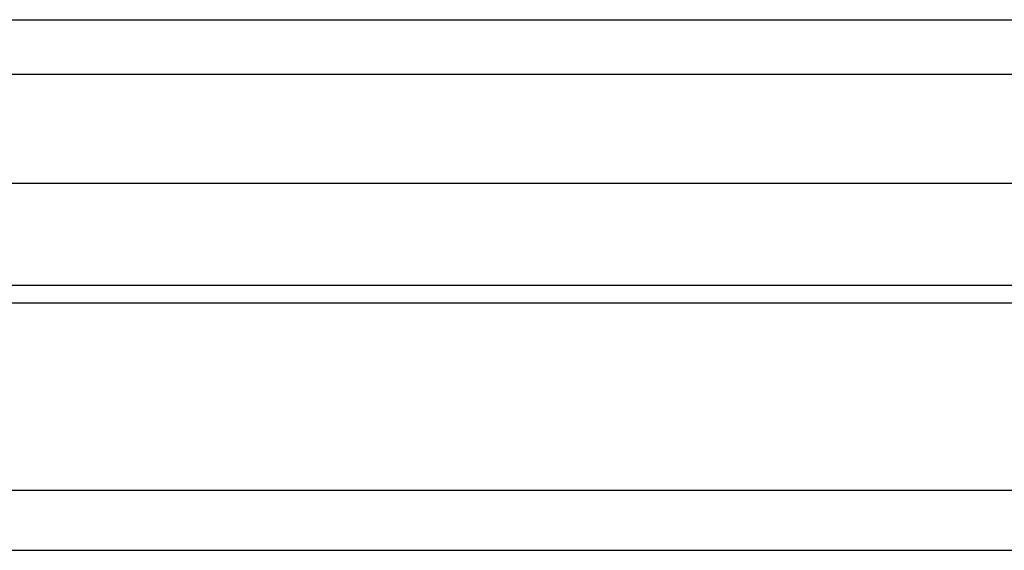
# Model space of a CAD drawing. Extents: x -168 to 602, y -1 to 861.
# Tile 4 of 9: x 82 to 194, y 316 to 376. Entities that reach past the tile are written whole.
import ezdxf

# ---------------------------------------------------------------- set-up
doc = ezdxf.new("R2010")
doc.units = 0
doc.layers.add('AM_0', color=7, linetype='CONTINUOUS')

msp = doc.modelspace()

# ---------------------------------------------------------------- linework, layer by layer
at = {"layer": 'AM_0', "color": 7, "linetype": 'CONTINUOUS'}
for p, q in [((-55.5, 376.5), (345.5, 376.5)), ((-56.29, 370.35), (346.29, 370.35)), ((-68.25, 358), (358.25, 358)), ((-70, 346.5), (360, 346.5)), ((-70, 344.5), (360, 344.5)), ((-65.14, 323.3), (355.14, 323.3)), ((-59.5, 316.5), (351.5, 316.5))]:
    msp.add_line(p, q, dxfattribs=at)

doc.saveas('drawing.dxf')
